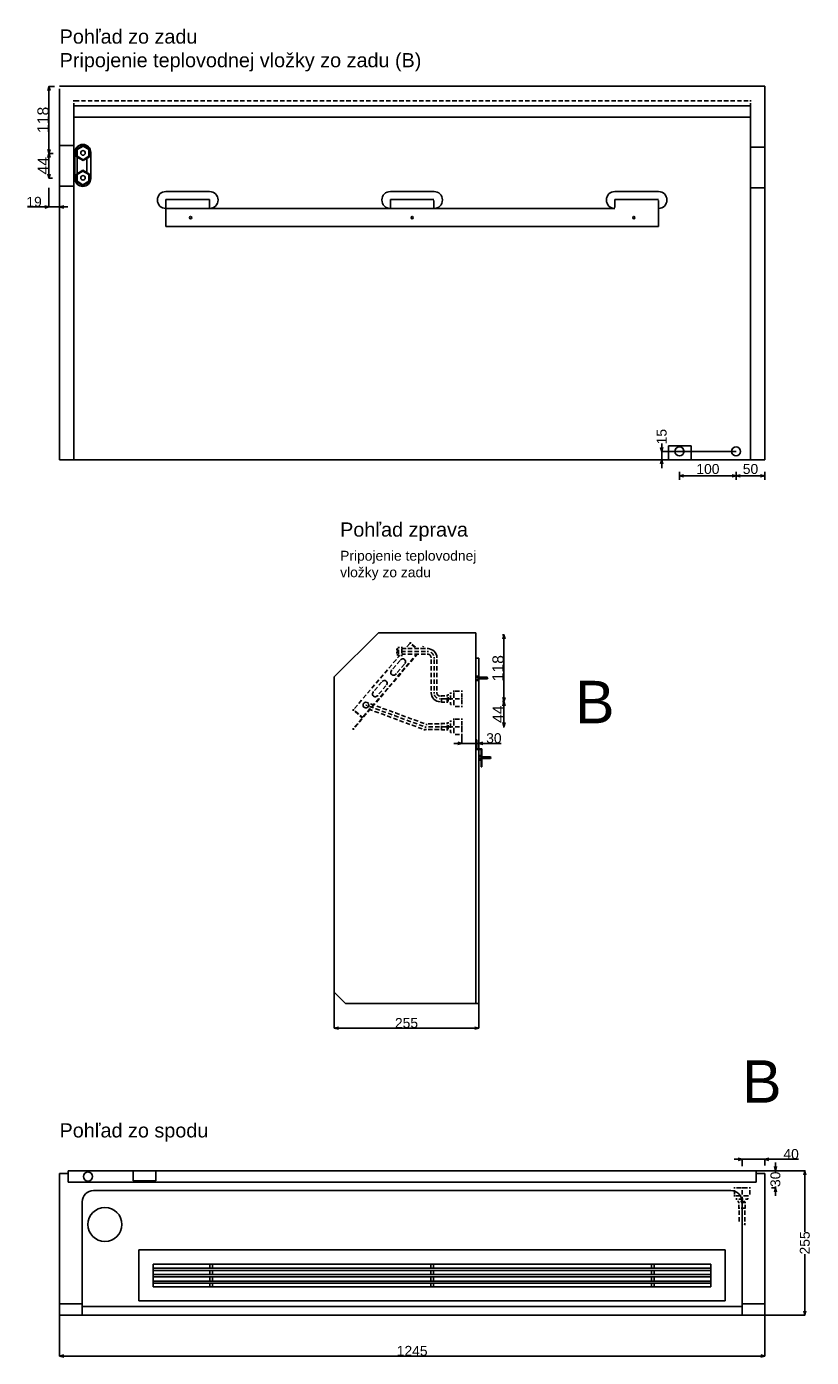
# Model space of a CAD drawing. Extents: x -655 to 3472, y -625 to 2146.
# Tile 4 of 4: x 2087 to 3472, y -625 to 1725. Entities that reach past the tile are written whole.
import ezdxf

# ---------------------------------------------------------------- set-up
doc = ezdxf.new("R2010")
doc.units = 0
doc.header["$MEASUREMENT"] = 0
for name, pattern in [('Achse', [11.5, 0, -4, 7.5, 0]), ('Hidden Line', [19.5611, 14.1111, -5.45]), ('Čerchovaná', [215, 100, -50, 15, -50])]:
    doc.linetypes.add(name, pattern=pattern)
for name, color, linetype in [('Desky', 7, 'Continuous'), ('Kóty délkové', 7, 'Continuous'), ('Nábytek a zařízení', 7, 'Continuous'), ('Oblouky a kružnice', 7, 'Continuous'), ('Střechy', 7, 'Continuous'), ('Textové bloky', 7, 'Continuous'), ('Zdi', 7, 'Continuous'), ('Čáry', 7, 'Continuous')]:
    doc.layers.add(name, color=color, linetype=linetype)
doc.styles.add('GENERATED_STYLE_1', font='ARIAL.ttf')
doc.dimstyles.new('Dimstyle_300', dxfattribs={"dimtxt": 17.5, "dimasz": 7.125, "dimexe": 0.18, "dimexo": 0, "dimgap": 0.09, "dimtad": 1, "dimdec": 0, "dimzin": 0, "dimdsep": 46, "dimtxsty": 'GENERATED_STYLE_1', "dimblk": 'ARROWHEAD_3', "dimblk1": 'ARROWHEAD_3', "dimblk2": 'ARROWHEAD_3', "dimcen": 0.09, "dimclrd": 7, "dimclre": 7, "dimclrt": 7, "dimazin": 0, "dimtfac": 1, "dimtdec": 4, "dimtmove": 0, "dimatfit": 0, "dimfxl": 0, "dimtolj": 1, "dimtzin": 0, "dimarcsym": 0})
doc.dimstyles.new('Dimstyle_32D', dxfattribs={"dimtxt": 17.5, "dimasz": 7.125, "dimexe": 0.18, "dimexo": 0, "dimgap": 0.09, "dimtad": 1, "dimdec": 0, "dimzin": 0, "dimdsep": 46, "dimtxsty": 'GENERATED_STYLE_1', "dimblk": 'ARROWHEAD_3', "dimblk1": 'ARROWHEAD_3', "dimblk2": 'ARROWHEAD_3', "dimcen": 0.09, "dimclrd": 7, "dimclre": 7, "dimclrt": 7, "dimazin": 0, "dimtfac": 1, "dimtdec": 4, "dimtmove": 0, "dimatfit": 0, "dimfxl": 0, "dimtolj": 1, "dimtzin": 0, "dimarcsym": 0})
doc.dimstyles.new('Peter', dxfattribs={"dimtxt": 20, "dimasz": 7.125, "dimexe": 0.18, "dimexo": 0, "dimgap": 0.09, "dimtad": 1, "dimdec": 0, "dimzin": 0, "dimdsep": 46, "dimtxsty": 'GENERATED_STYLE_1', "dimblk": 'ARROWHEAD_3', "dimblk1": 'ARROWHEAD_3', "dimblk2": 'ARROWHEAD_3', "dimcen": 0.09, "dimclrd": 7, "dimclre": 7, "dimclrt": 7, "dimazin": 0, "dimtfac": 1, "dimtdec": 4, "dimtmove": 0, "dimatfit": 0, "dimfxl": 0, "dimtolj": 1, "dimtzin": 0, "dimarcsym": 0})

# ---------------------------------------------------------------- blocks, each defined once
blk = doc.blocks.new('ARROWHEAD_3')
at = {"color": 0, "linetype": 'Continuous'}
blk.add_line((0, 0), (-1, 0), dxfattribs=at)
blk.add_lwpolyline([(-1, 0.2679), (0, 0), (-1, -0.2679)], dxfattribs=at)
blk = doc.blocks.new('*D93')
at = {"layer": 'Defpoints', "color": 0}
for p in [(2126, 1440.5), (2145, 1440.5), (2126, 1406.7)]:
    blk.add_point(p, dxfattribs=at)
at = {"layer": 'Kóty délkové', "color": 7, "linetype": 'Continuous', "lineweight": -2}
for p, q in [((2126, 1440.5), (2126, 1406.5)), ((2145, 1440.5), (2145, 1406.5)), ((2126, 1406.7), (2088.1, 1406.7)), ((2145, 1406.7), (2126, 1406.7)), ((2145, 1406.7), (2159.2, 1406.7))]:
    blk.add_line(p, q, dxfattribs=at)
at = {"layer": 'Kóty délkové', "color": 7, "lineweight": -2, "xscale": 7.124999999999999, "yscale": 7.124999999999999, "zscale": 7.124999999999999}
blk.add_blockref('ARROWHEAD_3', (2126, 1406.7), dxfattribs=at)
at = {"layer": 'Kóty délkové', "color": 7, "lineweight": -2, "xscale": 7.124999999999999, "yscale": 7.124999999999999, "zscale": 7.124999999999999, "rotation": 180}
blk.add_blockref('ARROWHEAD_3', (2145, 1406.7), dxfattribs=at)
at = {"layer": 'Kóty délkové', "color": 7, "linetype": 'Continuous', "insert": (2099.9, 1415.7), "char_height": 17.5, "attachment_point": 5, "style": 'GENERATED_STYLE_1'}
blk.add_mtext('\\A1;19', dxfattribs=at)
blk = doc.blocks.new('*D94')
at = {"layer": 'Defpoints', "color": 0}
for p in [(3208.1, 975), (3339.5, 975), (3390, 960)]:
    blk.add_point(p, dxfattribs=at)
at = {"layer": 'Kóty délkové', "color": 7, "linetype": 'Continuous', "lineweight": -2}
for p, q in [((3208.1, 982.1), (3208.1, 989.2)), ((3339.5, 975), (3207.9, 975)), ((3208.1, 960), (3208.1, 975)), ((3390, 960), (3207.9, 960)), ((3208.1, 960), (3208.1, 945.7))]:
    blk.add_line(p, q, dxfattribs=at)
at = {"layer": 'Kóty délkové', "color": 7, "lineweight": -2, "xscale": 7.124999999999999, "yscale": 7.124999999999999, "zscale": 7.124999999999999}
for p, rotation in [((3208.1, 975), 270), ((3208.1, 960), 90)]:
    blk.add_blockref('ARROWHEAD_3', p, dxfattribs=dict(at, rotation=rotation))
at = {"layer": 'Kóty délkové', "color": 7, "linetype": 'Continuous', "insert": (3208.1, 1001.1), "char_height": 17.5, "attachment_point": 5, "rotation": 90, "style": 'GENERATED_STYLE_1'}
blk.add_mtext('\\A1;15', dxfattribs=at)
blk = doc.blocks.new('*D9')
at = {"layer": 'Kóty délkové', "color": 7, "linetype": 'Continuous'}
for p, q in [((3552.2, 22351.2), (3552.2, 22337.2)), ((3602.7, 22351.2), (3602.7, 22337.2)), ((3552.2, 22344.2), (3452.2, 22344.2)), ((3552.2, 22344.2), (3545, 22346.1)), ((3552.2, 22344.2), (3545, 22342.3)), ((3552.2, 22344.2), (3559.5, 22346.1)), ((3602.7, 22344.2), (3552.2, 22344.2)), ((3552.2, 22344.2), (3559.5, 22342.3)), ((3602.7, 22344.2), (3595.4, 22346.1)), ((3602.7, 22344.2), (3595.4, 22342.3))]:
    blk.add_line(p, q, dxfattribs=at)
at = {"layer": 'Kóty délkové', "color": 7, "style": 'GENERATED_STYLE_1', "oblique": 0}
blk.add_text('50', height=17.5, dxfattribs=at).set_placement((3564, 22347.7))
blk = doc.blocks.new('*D10')
at = {"layer": 'Kóty délkové', "color": 7, "linetype": 'Continuous'}
for p, q in [((3452.2, 22351.2), (3452.2, 22337.2)), ((3452.2, 22344.2), (3459.5, 22346.1)), ((3552.2, 22344.2), (3452.2, 22344.2)), ((3452.2, 22344.2), (3459.5, 22342.3)), ((3552.2, 22344.2), (3545, 22346.1)), ((3552.2, 22344.2), (3545, 22342.3))]:
    blk.add_line(p, q, dxfattribs=at)
at = {"layer": 'Kóty délkové', "color": 7, "style": 'GENERATED_STYLE_1', "oblique": 0}
blk.add_text('100', height=17.5, dxfattribs=at).set_placement((3482, 22347.7))
blk = doc.blocks.new('*D132')
at = {"layer": 'Defpoints', "color": 0}
for p in [(2630, 20), (2885, 0), (2630, -43.3)]:
    blk.add_point(p, dxfattribs=at)
at = {"layer": 'Kóty délkové', "color": 7, "linetype": 'Continuous', "lineweight": -2}
for p, q in [((2630, 20), (2630, -43.5)), ((2885, 0), (2885, -43.5)), ((2877.9, -43.3), (2637.1, -43.3))]:
    blk.add_line(p, q, dxfattribs=at)
at = {"layer": 'Kóty délkové', "color": 7, "lineweight": -2, "xscale": 7.124999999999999, "yscale": 7.124999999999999, "zscale": 7.124999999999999}
for p, rotation in [((2630, -43.3), 179.9999999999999), ((2885, -43.3), 359.9999999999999)]:
    blk.add_blockref('ARROWHEAD_3', p, dxfattribs=dict(at, rotation=rotation))
at = {"layer": 'Kóty délkové', "color": 7, "linetype": 'Continuous', "insert": (2757.5, -34.3), "char_height": 17.5, "attachment_point": 5, "style": 'GENERATED_STYLE_1'}
blk.add_mtext('\\A1;255', dxfattribs=at)
blk = doc.blocks.new('*D133')
at = {"layer": 'Defpoints', "color": 0}
for p in [(2885, 610), (2855, 474.5), (2855, 459.6)]:
    blk.add_point(p, dxfattribs=at)
at = {"layer": 'Kóty délkové', "color": 7, "linetype": 'Continuous', "lineweight": -2}
for p, q in [((2885, 610), (2885, 459.4)), ((2855, 474.5), (2855, 459.4)), ((2855, 459.6), (2840.8, 459.6)), ((2885, 459.6), (2855, 459.6)), ((2885, 459.6), (2924.4, 459.6)), ((2885, 459.6), (2899.2, 459.6))]:
    blk.add_line(p, q, dxfattribs=at)
at = {"layer": 'Kóty délkové', "color": 7, "lineweight": -2, "xscale": 7.124999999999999, "yscale": 7.124999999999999, "zscale": 7.124999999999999}
blk.add_blockref('ARROWHEAD_3', (2855, 459.6), dxfattribs=at)
at = {"layer": 'Kóty délkové', "color": 7, "lineweight": -2, "xscale": 7.124999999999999, "yscale": 7.124999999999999, "zscale": 7.124999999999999, "rotation": 180}
blk.add_blockref('ARROWHEAD_3', (2885, 459.6), dxfattribs=at)
at = {"layer": 'Kóty délkové', "color": 7, "linetype": 'Continuous', "insert": (2911.8, 468.6), "char_height": 17.5, "attachment_point": 5, "style": 'GENERATED_STYLE_1'}
blk.add_mtext('\\A1;30', dxfattribs=at)
blk = doc.blocks.new('*D136')
at = {"color": 7, "linetype": 'Continuous', "lineweight": -2}
for p, q in [((2926.8, 651.2), (2929.8, 651.2)), ((2929.6, 540.3), (2929.6, 644.1)), ((2926.8, 533.2), (2929.8, 533.2))]:
    blk.add_line(p, q, dxfattribs=at)
at = {"layer": 'Defpoints', "color": 0}
for p in [(2926.8, 651.2), (2929.6, 651.2), (2926.8, 533.2)]:
    blk.add_point(p, dxfattribs=at)
at = {"color": 7, "lineweight": -2, "xscale": 7.124999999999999, "yscale": 7.124999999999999, "zscale": 7.124999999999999}
for p, rotation in [((2929.6, 651.2), 90), ((2929.6, 533.2), 270)]:
    blk.add_blockref('ARROWHEAD_3', p, dxfattribs=dict(at, rotation=rotation))
at = {"color": 7, "linetype": 'Continuous', "lineweight": 0, "insert": (2919.3, 592.2), "char_height": 20, "attachment_point": 5, "rotation": 90, "style": 'GENERATED_STYLE_1'}
blk.add_mtext('\\A1;118', dxfattribs=at)
blk = doc.blocks.new('*D137')
at = {"color": 7, "linetype": 'Continuous', "lineweight": -2}
for p, q in [((2926.8, 533.2), (2929.8, 533.2)), ((2929.6, 496.1), (2929.6, 526.1)), ((2928.3, 489), (2929.8, 489))]:
    blk.add_line(p, q, dxfattribs=at)
at = {"layer": 'Defpoints', "color": 0}
for p in [(2926.8, 533.2), (2929.6, 533.2), (2928.3, 489)]:
    blk.add_point(p, dxfattribs=at)
at = {"color": 7, "lineweight": -2, "xscale": 7.124999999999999, "yscale": 7.124999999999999, "zscale": 7.124999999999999}
for p, rotation in [((2929.6, 533.2), 90), ((2929.6, 489), 270)]:
    blk.add_blockref('ARROWHEAD_3', p, dxfattribs=dict(at, rotation=rotation))
at = {"color": 7, "linetype": 'Continuous', "lineweight": 0, "insert": (2919.5, 511.1), "char_height": 20, "attachment_point": 5, "rotation": 90, "style": 'GENERATED_STYLE_1'}
blk.add_mtext('\\A1;44', dxfattribs=at)
blk = doc.blocks.new('*D169')
at = {"color": 7, "linetype": 'Continuous', "lineweight": -2}
for p, q in [((2136.2, 1619.5), (2126.1, 1619.5)), ((2126.2, 1508.4), (2126.2, 1612.3)), ((2133.3, 1501.3), (2126.1, 1501.3))]:
    blk.add_line(p, q, dxfattribs=at)
at = {"layer": 'Defpoints', "color": 0}
for p in [(2126.2, 1619.5), (2136.2, 1619.5), (2133.3, 1501.3)]:
    blk.add_point(p, dxfattribs=at)
at = {"color": 7, "lineweight": -2, "xscale": 7.124999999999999, "yscale": 7.124999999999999, "zscale": 7.124999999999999}
for p, rotation in [((2126.2, 1619.5), 90), ((2126.2, 1501.3), 270)]:
    blk.add_blockref('ARROWHEAD_3', p, dxfattribs=dict(at, rotation=rotation))
at = {"color": 7, "linetype": 'Continuous', "lineweight": 0, "insert": (2115.9, 1560.4), "char_height": 20, "attachment_point": 5, "rotation": 90, "style": 'GENERATED_STYLE_1'}
blk.add_mtext('\\A1;118', dxfattribs=at)
blk = doc.blocks.new('*D170')
at = {"color": 7, "linetype": 'Continuous', "lineweight": -2}
for p, q in [((2126.4, 1501.4), (2126.1, 1501.4)), ((2126.2, 1464.8), (2126.2, 1494.3)), ((2132.2, 1457.6), (2126.1, 1457.6))]:
    blk.add_line(p, q, dxfattribs=at)
at = {"layer": 'Defpoints', "color": 0}
for p in [(2126.2, 1501.4), (2126.4, 1501.4), (2132.2, 1457.6)]:
    blk.add_point(p, dxfattribs=at)
at = {"color": 7, "lineweight": -2, "xscale": 7.124999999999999, "yscale": 7.124999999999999, "zscale": 7.124999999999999}
for p, rotation in [((2126.2, 1501.4), 90), ((2126.2, 1457.6), 270)]:
    blk.add_blockref('ARROWHEAD_3', p, dxfattribs=dict(at, rotation=rotation))
at = {"color": 7, "linetype": 'Continuous', "lineweight": 0, "insert": (2116.2, 1479.5), "char_height": 20, "attachment_point": 5, "rotation": 90, "style": 'GENERATED_STYLE_1'}
blk.add_mtext('\\A1;44', dxfattribs=at)
blk = doc.blocks.new('*D178')
at = {"layer": 'Defpoints', "color": 0}
for p in [(2145, -550), (3390, -550), (3390, -622.2)]:
    blk.add_point(p, dxfattribs=at)
at = {"layer": 'Kóty délkové', "color": 7, "linetype": 'Continuous', "lineweight": -2}
for p, q in [((2145, -550), (2145, -622.4)), ((3390, -550), (3390, -622.4)), ((2152.1, -622.2), (3382.9, -622.2))]:
    blk.add_line(p, q, dxfattribs=at)
at = {"layer": 'Kóty délkové', "color": 7, "lineweight": -2, "xscale": 7.124999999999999, "yscale": 7.124999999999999, "zscale": 7.124999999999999, "rotation": 180}
blk.add_blockref('ARROWHEAD_3', (2145, -622.2), dxfattribs=at)
at = {"layer": 'Kóty délkové', "color": 7, "lineweight": -2, "xscale": 7.124999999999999, "yscale": 7.124999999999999, "zscale": 7.124999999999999}
blk.add_blockref('ARROWHEAD_3', (3390, -622.2), dxfattribs=at)
at = {"layer": 'Kóty délkové', "color": 7, "linetype": 'Continuous', "insert": (2767.5, -613.2), "char_height": 17.5, "attachment_point": 5, "style": 'GENERATED_STYLE_1'}
blk.add_mtext('\\A1;1245', dxfattribs=at)
blk = doc.blocks.new('*D179')
at = {"layer": 'Defpoints', "color": 0}
for p in [(3375, -295), (3460.9, -295), (3390, -550)]:
    blk.add_point(p, dxfattribs=at)
at = {"layer": 'Kóty délkové', "color": 7, "linetype": 'Continuous', "lineweight": -2}
for p, q in [((3375, -295), (3461.1, -295)), ((3460.9, -302.1), (3460.9, -402.9)), ((3460.9, -542.9), (3460.9, -442.1)), ((3390, -550), (3461.1, -550))]:
    blk.add_line(p, q, dxfattribs=at)
at = {"layer": 'Kóty délkové', "color": 7, "lineweight": -2, "xscale": 7.124999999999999, "yscale": 7.124999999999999, "zscale": 7.124999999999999}
for p, rotation in [((3460.9, -295), 90), ((3460.9, -550), 270)]:
    blk.add_blockref('ARROWHEAD_3', p, dxfattribs=dict(at, rotation=rotation))
at = {"layer": 'Kóty délkové', "color": 7, "linetype": 'Continuous', "insert": (3460.9, -422.5), "char_height": 17.5, "attachment_point": 5, "rotation": 90, "style": 'GENERATED_STYLE_1'}
blk.add_mtext('\\A1;255', dxfattribs=at)
blk = doc.blocks.new('*D181')
at = {"layer": 'Defpoints', "color": 0}
for p in [(3375, -295), (3409, -295), (3401.8, -325.4)]:
    blk.add_point(p, dxfattribs=at)
at = {"layer": 'Kóty délkové', "color": 7, "linetype": 'Continuous', "lineweight": -2}
for p, q in [((3409, -295), (3409, -280.8)), ((3375, -295), (3409.2, -295)), ((3409, -295), (3409, -297.6)), ((3401.8, -325.4), (3409.2, -325.4)), ((3409, -325.4), (3409, -322.8)), ((3409, -325.4), (3409, -339.6))]:
    blk.add_line(p, q, dxfattribs=at)
at = {"layer": 'Kóty délkové', "color": 7, "lineweight": -2, "xscale": 7.124999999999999, "yscale": 7.124999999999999, "zscale": 7.124999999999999}
for p, rotation in [((3409, -295), 270), ((3409, -325.4), 90)]:
    blk.add_blockref('ARROWHEAD_3', p, dxfattribs=dict(at, rotation=rotation))
at = {"layer": 'Kóty délkové', "color": 7, "linetype": 'Continuous', "insert": (3409, -310.2), "char_height": 17.5, "attachment_point": 5, "rotation": 90, "style": 'GENERATED_STYLE_1'}
blk.add_mtext('\\A1;30', dxfattribs=at)
blk = doc.blocks.new('*D183')
at = {"layer": 'Defpoints', "color": 0}
for p in [(3350.1, -274.8), (3350.1, -286.8), (3390, -286)]:
    blk.add_point(p, dxfattribs=at)
at = {"layer": 'Kóty délkové', "color": 7, "linetype": 'Continuous', "lineweight": -2}
for p, q in [((3350.1, -274.8), (3335.8, -274.8)), ((3350.1, -286.8), (3350.1, -274.6)), ((3390, -274.8), (3350.1, -274.8)), ((3390, -286), (3390, -274.6)), ((3390, -274.8), (3449.5, -274.8)), ((3390, -274.8), (3404.3, -274.8))]:
    blk.add_line(p, q, dxfattribs=at)
at = {"layer": 'Kóty délkové', "color": 7, "lineweight": -2, "xscale": 7.124999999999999, "yscale": 7.124999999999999, "zscale": 7.124999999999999}
blk.add_blockref('ARROWHEAD_3', (3350.1, -274.8), dxfattribs=at)
at = {"layer": 'Kóty délkové', "color": 7, "lineweight": -2, "xscale": 7.124999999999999, "yscale": 7.124999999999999, "zscale": 7.124999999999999, "rotation": 180}
blk.add_blockref('ARROWHEAD_3', (3390, -274.8), dxfattribs=at)
at = {"layer": 'Kóty délkové', "color": 7, "linetype": 'Continuous', "insert": (3436.6, -265.7), "char_height": 17.5, "attachment_point": 5, "style": 'GENERATED_STYLE_1'}
blk.add_mtext('\\A1;40', dxfattribs=at)
blk = doc.blocks.new('DIM_18', base_point=(3552.2, 22344.2))
at = {"layer": 'Kóty délkové', "color": 7, "linetype": 'Continuous'}
dim = blk.add_linear_dim(base=(3552.2136, 22344.1963), p1=(3602.6884, 22372.4036), p2=(3552.2136, 22387.4036), angle=180, dimstyle='Dimstyle_32D', dxfattribs=at)
dim.commit()
dim.dimension.update_dxf_attribs({"geometry": '*D9', "text_midpoint": (3570.701, 22356.4463)})
dim = blk.add_aligned_dim(p1=(3552.2, 22387.4), p2=(3452.2, 22387.4), distance=43.2, dimstyle='Dimstyle_32D', dxfattribs=at)
dim.commit()
dim.dimension.update_dxf_attribs({"geometry": '*D10', "text_midpoint": (3488.7, 22356.4)})

msp = doc.modelspace()

# ---------------------------------------------------------------- linework, layer by layer
at = {"layer": 'Desky', "color": 7, "linetype": 'Achse'}
msp.add_line((3365, 1594), (2170, 1594), dxfattribs=at)
at = {"layer": 'Desky', "color": 7, "linetype": 'Continuous'}
for p, q in [((3365, 1585), (2170, 1585)), ((3365, 1565), (2170, 1565)), ((2145, 975), (2145, 980)), ((3390, 975), (3390, 980))]:
    msp.add_line(p, q, dxfattribs=at)
at = {"layer": 'Nábytek a zařízení', "color": 7, "linetype": 'Continuous'}
for p, q in [((3215.4, 960), (3215, 960)), ((3216.5, 960), (3215.4, 960)), ((3218.4, 960), (3216.5, 960)), ((3220.9, 960), (3218.4, 960)), ((3223.9, 960), (3220.9, 960)), ((3227.5, 960), (3223.9, 960)), ((3231.5, 960), (3227.5, 960)), ((3235.7, 960), (3231.5, 960)), ((3240, 960), (3235.7, 960)), ((3244.3, 960), (3240, 960)), ((3248.6, 960), (3244.3, 960)), ((3252.5, 960), (3248.6, 960)), ((3256.1, 960), (3252.5, 960)), ((3259.2, 960), (3256.1, 960)), ((3261.7, 960), (3259.2, 960)), ((3263.5, 960), (3261.7, 960)), ((3264.6, 960), (3263.5, 960)), ((3265, 960), (3264.6, 960))]:
    msp.add_line(p, q, dxfattribs=at)
at = {"layer": 'Oblouky a kružnice', "color": 1, "linetype": 'Continuous'}
for centre, radius in [((2186.3, 1502.1), 4), ((2186.2, 1458), 4), ((2685.8, 527.2), 5)]:
    msp.add_circle(centre, radius, dxfattribs=at)
at = {"layer": 'Oblouky a kružnice', "color": 7, "linetype": 'Continuous'}
for centre, radius in [((2376.2, 1388), 2), ((2767.5, 1388), 2), ((3158.9, 1388), 2), ((3239.5, 975), 8), ((3339.5, 975), 8), ((2195, -305.3), 8), ((2225, -390), 30)]:
    msp.add_circle(centre, radius, dxfattribs=at)
for centre, radius, start, end in [((2186, 1503), 14, 0, 180), ((2186, 1457), 14, 180, 0), ((2332.7, 1419), 15, 90, 270), ((2409.7, 1419), 15, 270, 90), ((2729, 1419), 15, 90, 270), ((2806, 1419), 15, 270, 90), ((3125.4, 1419), 15, 90, 270), ((3202.4, 1419), 15, 270, 90), ((2205, -350), 20, 90, 180), ((3330, -349.9), 20, 0, 90), ((3330, -350), 20, 0, 90)]:
    msp.add_arc(centre, radius, start, end, dxfattribs=at)
at = {"layer": 'Oblouky a kružnice', "color": 1, "linetype": 'Continuous'}
for centre, radius, start, end in [((2795.1, 610.8), 16, 0, 90), ((2795.1, 610.8), 6, 0, 90), ((2734.7, 584.8), 5, 139.5494, 321.4774), ((2750.9, 603.9), 5, 321.7648, 139.5836), ((2718.5, 565.8), 5, 321.7648, 139.5836), ((2702.3, 546.8), 5, 139.5494, 321.4774), ((2817.1, 549), 16, 180, 270), ((2817.1, 549), 6, 180, 270), ((2792.7, 494), 10, 249.7053, 269.6035), ((3345.1, -387.7), 10, 339.7053, 359.6035)]:
    msp.add_arc(centre, radius, start, end, dxfattribs=at)
at = {"layer": 'Oblouky a kružnice', "color": 1, "linetype": 'Achse'}
for centre, start, end in [((2795.1, 610.8), 0, 90), ((2817.1, 549), 180, 270)]:
    msp.add_arc(centre, 11, start, end, dxfattribs=at)
at = {"layer": 'Střechy', "color": 7, "linetype": 'Continuous'}
for p, q in [((2145, 1620), (3390, 1620)), ((3390, 1620), (3390, 1535)), ((2145, 1527.9), (2145, 1535)), ((3390, 1527.9), (3390, 1535)), ((3390, 1527.9), (3390, 1535))]:
    msp.add_line(p, q, dxfattribs=at)
at = {"layer": 'Zdi', "color": 7, "linetype": 'Continuous'}
for p, q in [((2145, 1040), (2145, 1615)), ((2170, 960), (2170, 1585)), ((3365, 1585), (3365, 960)), ((2635, 1565), (3365, 1565)), ((2145, 980), (2145, 1527.9)), ((3390, 1535), (3390, 1040)), ((3390, 980), (3390, 1527.9)), ((2145, 975), (2145, 1035)), ((3390, 1035), (3390, 975)), ((2145, 975), (2145, 960)), ((3390, 975), (3390, 960)), ((2170, 960), (2145, 960)), ((3215, 960), (2170, 960)), ((3365, 960), (3265, 960)), ((3390, 960), (3365, 960))]:
    msp.add_line(p, q, dxfattribs=at)
at = {"layer": 'Čáry', "color": 7, "linetype": 'Achse'}
for p, q in [((2170, 1594), (2170, 1585)), ((3365, 1594), (3365, 1585))]:
    msp.add_line(p, q, dxfattribs=at)
at = {"layer": 'Čáry', "color": 7, "linetype": 'Continuous'}
for p, q in [((2170, 1515.5), (2145, 1515.5)), ((3365, 1512.5), (3390, 1512.5)), ((2172, 1457), (2172, 1503)), ((2175.9, 1494.6), (2175.9, 1464.6)), ((2192.8, 1466.9), (2192.8, 1492.4)), ((2200, 1457), (2200, 1503)), ((2170, 1443.5), (2145, 1443.5)), ((2332.7, 1434), (2409.8, 1434)), ((2729, 1434), (2806.1, 1434)), ((3125.4, 1434), (3202.5, 1434)), ((3365, 1440.5), (3390, 1440.5)), ((2332.7, 1420), (2409.7, 1420)), ((2332.7, 1372), (2332.7, 1420)), ((2806, 1420), (2729, 1420)), ((3202.4, 1420), (3125.4, 1420)), ((3125.4, 1404), (2332.7, 1404)), ((3202.4, 1372), (3202.4, 1404)), ((3202.4, 1372), (2332.7, 1372)), ((3220, 960), (3220, 985)), ((3260, 985), (3220, 985)), ((3260, 960), (3260, 985)), ((2630, 577.2), (2707.8, 655)), ((2880, 655), (2707.8, 655)), ((2880, 0), (2880, 655)), ((2885, 610), (2880, 610)), ((2885, 0), (2885, 610)), ((2630, 20), (2630, 577.2)), ((2880, 578.5), (2884, 578.5)), ((2880, 570.5), (2880, 578.5)), ((2880, 576.5), (2884, 576.5)), ((2880, 572.5), (2884, 572.5)), ((2880, 570.5), (2884, 570.5)), ((2884, 570.5), (2884, 578.5)), ((2884, 576.5), (2900.1, 576.5)), ((2884, 573.5), (2900.1, 573.5)), ((2900.1, 576.5), (2901, 575)), ((2900.1, 573.5), (2901, 575)), ((2880.5, 449), (2880.5, 466)), ((2881.5, 466), (2880.5, 466)), ((2880.5, 449), (2889.5, 449)), ((2881.5, 450), (2881.5, 466)), ((2881.5, 450), (2890.5, 450)), ((2889.5, 418), (2889.5, 449)), ((2890.5, 418), (2890.5, 450)), ((2885.5, 438), (2889.5, 438)), ((2885.5, 430), (2885.5, 438)), ((2885.5, 436), (2889.5, 436)), ((2885.5, 432), (2889.5, 432)), ((2885.5, 430), (2889.5, 430)), ((2889.5, 436), (2905.7, 436)), ((2889.5, 433), (2905.7, 433)), ((2905.7, 436), (2906.5, 434.5)), ((2905.7, 433), (2906.5, 434.5)), ((2890.5, 418), (2889.5, 418)), ((2650, 0), (2630, 20)), ((2885, 0), (2650, 0)), ((2145, -300), (2145, -550)), ((2145, -300), (2160, -300)), ((2160, -295), (2160, -315)), ((3274.4, -295), (2160, -295)), ((2275, -312.7), (2275, -295)), ((2315, -312.7), (2315, -295)), ((3375, -295), (3274.4, -295)), ((3375, -295), (3375, -315)), ((3390, -300), (3375, -300)), ((3390, -300), (3390, -550)), ((2160, -315), (3274.4, -315)), ((2295, -312.7), (2275, -312.7)), ((2295, -312.7), (2315, -312.7)), ((3274.4, -315), (3375, -315)), ((2185, -350), (2185, -550)), ((2205, -330), (3274.4, -330)), ((3274.4, -330), (3330, -330)), ((3350, -350), (3350, -550)), ((2285, -525), (2285, -435)), ((2285, -435), (3274.4, -435)), ((3274.4, -435), (3320, -435)), ((3320, -525), (3320, -435)), ((2310, -500), (2310, -460)), ((2310, -460), (3295, -460)), ((2310, -467.2), (3274.4, -467.2)), ((2410, -467.2), (2410, -460)), ((2415, -467.2), (2415, -460)), ((2800.3, -467.2), (2800.3, -460)), ((2805.3, -467.2), (2805.3, -460)), ((3190, -467.2), (3190, -460)), ((3195, -467.2), (3195, -460)), ((3274.4, -467.2), (3295, -467.2)), ((3295, -500), (3295, -460)), ((2310, -471.2), (3274.4, -471.2)), ((2310, -478.4), (3274.4, -478.4)), ((2310, -482.4), (3274.4, -482.4)), ((2310, -489.8), (3274.4, -489.8)), ((2410, -478.4), (2410, -471.2)), ((2410, -489.8), (2410, -482.4)), ((2415, -478.4), (2415, -471.2)), ((2415, -489.8), (2415, -482.4)), ((2800.3, -478.4), (2800.3, -471.2)), ((2800.3, -489.8), (2800.3, -482.4)), ((2805.3, -478.4), (2805.3, -471.2)), ((2805.3, -489.8), (2805.3, -482.4)), ((3190, -478.4), (3190, -471.2)), ((3190, -489.8), (3190, -482.4)), ((3195, -478.4), (3195, -471.2)), ((3195, -489.8), (3195, -482.4)), ((3274.4, -471.2), (3295, -471.2)), ((3274.4, -478.4), (3295, -478.4)), ((3274.4, -482.4), (3295, -482.4)), ((3274.4, -489.8), (3295, -489.8)), ((2310, -493.8), (3274.4, -493.8)), ((2310, -500), (3274.4, -500)), ((2410, -500), (2410, -493.8)), ((2415, -500), (2415, -493.8)), ((2800.3, -500), (2800.3, -493.8)), ((2805.3, -500), (2805.3, -493.8)), ((3190, -500), (3190, -493.8)), ((3195, -500), (3195, -493.8)), ((3274.4, -493.8), (3295, -493.8)), ((3274.4, -500), (3295, -500)), ((2145, -530), (2185, -530)), ((3274.4, -535), (2185, -535)), ((2285, -525), (3274.4, -525)), ((3274.4, -525), (3320, -525)), ((3350, -535), (3274.4, -535)), ((3350, -530), (3390, -530)), ((2145, -550), (3274.4, -550)), ((3274.4, -550), (3390, -550))]:
    msp.add_line(p, q, dxfattribs=at)
at = {"layer": 'Čáry', "color": 1, "linetype": 'Continuous'}
for p, q in [((2174.6, 1508.9), (2186.3, 1515.6)), ((2174.6, 1495.4), (2174.6, 1508.9)), ((2186.3, 1514.1), (2175.9, 1508.1)), ((2175.9, 1508.1), (2175.9, 1496.1)), ((2186.3, 1515.6), (2198, 1508.9)), ((2196.7, 1508.1), (2186.3, 1514.1)), ((2196.7, 1496.1), (2196.7, 1508.1)), ((2198, 1508.9), (2198, 1495.4)), ((2186.3, 1488.6), (2174.6, 1495.4)), ((2175.9, 1496.1), (2186.3, 1490.1)), ((2186.3, 1490.1), (2196.7, 1496.1)), ((2198, 1495.4), (2186.3, 1488.6)), ((2174.5, 1464.8), (2186.2, 1471.5)), ((2174.5, 1451.3), (2174.5, 1464.8)), ((2186.2, 1470), (2175.8, 1464)), ((2175.8, 1464), (2175.8, 1452)), ((2186.2, 1471.5), (2197.9, 1464.8)), ((2196.6, 1464), (2186.2, 1470)), ((2196.6, 1452), (2196.6, 1464)), ((2197.9, 1464.8), (2197.9, 1451.3)), ((2186.2, 1444.5), (2174.5, 1451.3)), ((2175.8, 1452), (2186.2, 1446)), ((2186.2, 1446), (2196.6, 1452)), ((2197.9, 1451.3), (2186.2, 1444.5))]:
    msp.add_line(p, q, dxfattribs=at)
at = {"layer": 'Čáry', "color": 7, "linetype": 'Hidden Line'}
for p, q in [((2409.7, 1420), (2409.7, 1404)), ((2729, 1420), (2729, 1404)), ((2806, 1404), (2806, 1420)), ((3125.4, 1420), (3125.4, 1404)), ((3202.4, 1404), (3202.4, 1420))]:
    msp.add_line(p, q, dxfattribs=at)
at = {"layer": 'Čáry', "color": 1, "linetype": 'Achse'}
for p, q in [((2755.7, 626.8), (2764.3, 636.9)), ((2763.7, 636.2), (2774.7, 626.8)), ((2764.3, 636.9), (2776.3, 626.8)), ((2663.2, 485.4), (2775.1, 616.8)), ((2663.2, 518.2), (2745.5, 614.9)), ((2664, 484.8), (2776.4, 616.8)), ((2741.5, 625.2), (2740.3, 625.2)), ((2740.3, 625.2), (2740.3, 618.4)), ((2795.1, 621.8), (2740.3, 621.8)), ((2740.3, 618.4), (2741.5, 618.4)), ((2741.5, 616.1), (2741.5, 627.6)), ((2741.5, 627.6), (2743.6, 627.6)), ((2743.6, 616.1), (2741.5, 616.1)), ((2749.4, 628.8), (2743.6, 628.8)), ((2743.6, 628.8), (2743.6, 614.9)), ((2743.6, 614.9), (2749.4, 614.9)), ((2749.4, 614.9), (2749.4, 628.8)), ((2795.1, 626.8), (2749.4, 626.8)), ((2795.1, 616.8), (2749.4, 616.8)), ((2783.6, 626.8), (2787.1, 630.9)), ((2784.9, 626.8), (2787.9, 630.3)), ((2787.9, 630.3), (2787.1, 630.9)), ((2730.9, 588.1), (2747.1, 607.1)), ((2738.6, 581.7), (2754.8, 600.8)), ((2801.1, 549), (2801.1, 610.8)), ((2806.1, 549), (2806.1, 610.8)), ((2811.1, 549), (2811.1, 610.8)), ((2698.5, 550), (2714.7, 569)), ((2706.2, 543.6), (2722.4, 562.7)), ((2819, 543), (2817.1, 543)), ((2819, 543.5), (2819, 532.5)), ((2829, 543.5), (2819, 543.5)), ((2829, 544), (2829, 532)), ((2831, 544), (2829, 544)), ((2831, 545), (2831, 531)), ((2835, 545), (2831, 545)), ((2841, 548), (2835, 548)), ((2835, 548), (2835, 528)), ((2855, 551.5), (2841, 551.5)), ((2841, 551.5), (2841, 524.5)), ((2855, 524.5), (2855, 551.5)), ((2663.2, 518.2), (2679.4, 504.4)), ((2663.9, 519), (2680.1, 505.2)), ((2789.2, 483.6), (2684.1, 522.5)), ((2790.9, 488.3), (2685.8, 527.2)), ((2792.7, 493), (2687.5, 531.9)), ((2855, 538), (2817.1, 538)), ((2819, 533), (2817.1, 533)), ((2829, 532.5), (2819, 532.5)), ((2831, 532), (2829, 532)), ((2835, 531), (2831, 531)), ((2841, 528), (2835, 528)), ((2855, 524.5), (2841, 524.5)), ((2663, 495.9), (2662.2, 496.5)), ((2819, 494), (2792.7, 494)), ((2819, 494.5), (2819, 483.5)), ((2829, 494.5), (2819, 494.5)), ((2829, 495), (2829, 483)), ((2831, 495), (2829, 495)), ((2831, 496), (2831, 482)), ((2835, 496), (2831, 496)), ((2841, 499), (2835, 499)), ((2835, 499), (2835, 479)), ((2855, 502.5), (2841, 502.5)), ((2841, 502.5), (2841, 475.5)), ((2855, 475.5), (2855, 502.5)), ((2855, 489), (2791.7, 489)), ((2819, 484), (2792.6, 484)), ((2829, 483.5), (2819, 483.5)), ((2831, 483), (2829, 483)), ((2835, 482), (2831, 482)), ((2841, 479), (2835, 479)), ((2855, 475.5), (2841, 475.5)), ((3363.6, -325.4), (3336.6, -325.4)), ((3336.6, -325.4), (3336.6, -339.4)), ((3350.1, -325.4), (3350.1, -388.7)), ((3363.6, -325.4), (3363.6, -339.4)), ((3336.6, -339.4), (3363.6, -339.4)), ((3340.1, -339.4), (3340.1, -345.4)), ((3340.1, -345.4), (3360.1, -345.4)), ((3343.1, -345.4), (3343.1, -349.4)), ((3343.1, -349.4), (3357.1, -349.4)), ((3344.1, -349.4), (3344.1, -351.4)), ((3344.1, -351.4), (3356.1, -351.4)), ((3344.6, -351.4), (3344.6, -361.4)), ((3355.6, -351.4), (3355.6, -361.4)), ((3356.1, -349.4), (3356.1, -351.4)), ((3357.1, -345.4), (3357.1, -349.4)), ((3360.1, -339.4), (3360.1, -345.4)), ((3344.6, -361.4), (3355.6, -361.4)), ((3345.1, -361.4), (3345.1, -387.7)), ((3355.1, -361.4), (3355.1, -387.8))]:
    msp.add_line(p, q, dxfattribs=at)
at = {"layer": 'Čáry', "color": 7, "linetype": 'Čerchovaná'}
for p, q in [((2884, 576.1), (2900.4, 576.1)), ((2884, 573.9), (2900.4, 573.9)), ((2889.5, 435.6), (2905.9, 435.6)), ((2889.5, 433.4), (2905.9, 433.4))]:
    msp.add_line(p, q, dxfattribs=at)

# ---------------------------------------------------------------- block references
at = {"layer": 'Kóty délkové', "color": 7, "linetype": 'Continuous'}
msp.add_blockref('DIM_18', (3339.5, 931.8), dxfattribs=at)

# ---------------------------------------------------------------- texts
at = {"layer": 'Textové bloky', "color": 7, "attachment_point": 1, "style": 'GENERATED_STYLE_1'}
for s, insert, char_height, width in [('{Pohľad zo zadu\\PPripojenie teplovodnej vložky zo zadu (B)}', (2145.1, 1720.1), 25, 750), ('{Pohľad zprava}', (2640.3, 849.6), 25, 470.248), ('{Pripojenie teplovodnej vložky zo zadu}', (2640.3, 799.6), 17.5, 255.516), ('{\\C1;B}', (3055, 570), 75, 291.06), ('{\\C1;B}', (3350, -100), 75, 291.06), ('{Pohľad zo spodu}', (2144.9, -211.3), 25, 340.436)]:
    msp.add_mtext(s, dxfattribs=dict(at, insert=insert, char_height=char_height, width=width))

# ---------------------------------------------------------------- dimensions: what is measured, and where the dimension line sits
at = {"linetype": 'Continuous', "lineweight": 0}
for base, p1, p2, picture, middle in [((2126.2, 1619.5), (2133.3, 1501.3), (2136.2, 1619.5), '*D169', (2115.9, 1560.4)), ((2126.2, 1501.4), (2132.2, 1457.6), (2126.4, 1501.4), '*D170', (2116.2, 1479.5)), ((2929.6, 651.2), (2926.8, 533.2), (2926.8, 651.2), '*D136', (2919.3, 592.2)), ((2929.6, 533.2), (2928.3, 489), (2926.8, 533.2), '*D137', (2919.5, 511.1))]:
    dim = msp.add_linear_dim(base=base, p1=p1, p2=p2, angle=90, dimstyle='Peter', dxfattribs=at)
    dim.commit()
    dim.dimension.update_dxf_attribs({"geometry": picture, "text_midpoint": middle})
at = {"layer": 'Kóty délkové', "color": 7, "linetype": 'Continuous'}
for p1, p2, distance, picture, middle in [((2145, 1440.5), (2126, 1440.5), 33.8, '*D93', (2099.9, 1415.7)), ((2145, -550), (3390, -550), -72.2, '*D178', (2767.5, -613.2))]:
    dim = msp.add_aligned_dim(p1=p1, p2=p2, distance=distance, dimstyle='Dimstyle_32D', dxfattribs=at)
    dim.commit()
    dim.dimension.update_dxf_attribs({"geometry": picture, "text_midpoint": middle})
for base, p1, p2, picture, middle in [((3208.1, 975), (3390, 960), (3339.5, 975), '*D94', (3208.1, 1001.1)), ((3460.9, -295), (3390, -550), (3375, -295), '*D179', (3460.9, -422.5))]:
    dim = msp.add_linear_dim(base=base, p1=p1, p2=p2, angle=90, dimstyle='Dimstyle_32D', dxfattribs=at)
    dim.commit()
    dim.dimension.update_dxf_attribs({"geometry": picture, "text_midpoint": middle, "text_rotation": 90})
for base, p1, p2, dimstyle, picture, middle in [((2855, 459.6), (2885, 610), (2855, 474.5), 'Dimstyle_300', '*D133', (2911.8, 459.6)), ((3350.1, -274.8), (3390, -286), (3350.1, -286.8), 'Dimstyle_32D', '*D183', (3436.6, -274.8))]:
    dim = msp.add_linear_dim(base=base, p1=p1, p2=p2, angle=180, dimstyle=dimstyle, dxfattribs=at)
    dim.commit()
    dim.dimension.update_dxf_attribs({"geometry": picture, "text_midpoint": middle, "dimtype": 160})
dim = msp.add_linear_dim(base=(2630, -43.3), p1=(2885, 0), p2=(2630, 20), angle=180, dimstyle='Dimstyle_300', dxfattribs=at)
dim.commit()
dim.dimension.update_dxf_attribs({"geometry": '*D132', "text_midpoint": (2757.5, -34.3)})
dim = msp.add_linear_dim(base=(3409, -295), p1=(3401.8, -325.4), p2=(3375, -295), angle=90, dimstyle='Dimstyle_32D', dxfattribs=at)
dim.commit()
dim.dimension.update_dxf_attribs({"geometry": '*D181', "text_midpoint": (3409, -310.2), "dimtype": 160, "text_rotation": 90})

doc.saveas('drawing.dxf')
